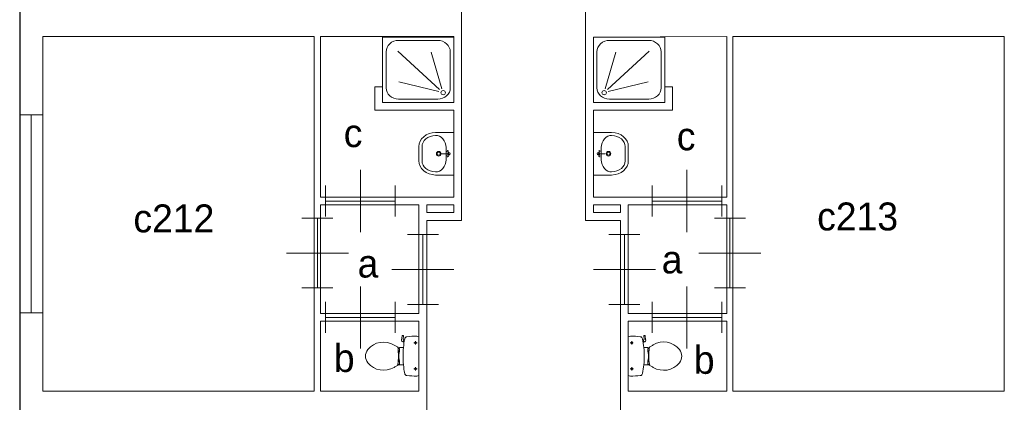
# Model space of a CAD drawing. Header units: millimetres. Extents: x -17 to 226, y -19 to 65.
# Tile 3 of 62: x 0 to 13, y 17 to 22. Entities that reach past the tile are written whole.
import ezdxf
from ezdxf.enums import TextEntityAlignment as Align

# ---------------------------------------------------------------- set-up
doc = ezdxf.new("R2010")
doc.units = ezdxf.units.MM
for name, color, linetype in [('BINNENMUUR', 7, 'Continuous'), ('BOUWKUNDE', 7, 'Continuous'), ('BUITENMUUR', 7, 'Continuous'), ('EILAND', 7, 'Continuous'), ('LABEL', 7, 'Continuous'), ('SANITAIR', 7, 'Continuous')]:
    doc.layers.add(name, color=color, linetype=linetype)
doc.styles.add('dgn000', font='dgn000.shx')

# ---------------------------------------------------------------- blocks, each defined once
blk = doc.blocks.new('TOIL2B41')
at = {"layer": 'SANITAIR', "color": 1, "linetype": 'Continuous', "lineweight": 0}
for p, q in [((-0.216, 0.268), (-0.224, 0.216)), ((-0.204, 0.27), (-0.21, 0.272)), ((-0.205, 0.228), (-0.2, 0.265)), ((0, 0.254), (0, -0.242)), ((-0.192, 0.184), (-0.206, 0.189)), ((-0.202, 0.187), (-0.196, 0.216)), ((-0.197, 0.217), (-0.187, 0.214)), ((-0.065, 0.179), (-0.025, 0.179)), ((-0.045, 0.199), (-0.045, 0.158)), ((-0.27, 0.107), (-0.25, 0.107)), ((-0.25, 0.073), (-0.267, 0.073)), ((-0.25, 0.063), (-0.266, 0.063)), ((-0.26, -0.029), (-0.26, 0.041)), ((-0.255, 0.041), (-0.26, 0.041)), ((-0.255, 0.063), (-0.255, 0.041)), ((-0.25, 0.107), (-0.25, 0.063)), ((-0.23, 0.117), (-0.2, 0.117)), ((-0.271, -0.095), (-0.25, -0.095)), ((-0.25, -0.061), (-0.268, -0.061)), ((-0.25, -0.051), (-0.267, -0.051)), ((-0.255, -0.029), (-0.26, -0.029)), ((-0.255, -0.051), (-0.255, -0.029)), ((-0.25, -0.095), (-0.25, -0.051)), ((-0.2, -0.105), (-0.23, -0.105)), ((-0.066, -0.157), (-0.024, -0.157)), ((-0.045, -0.137), (-0.045, -0.178))]:
    blk.add_line(p, q, dxfattribs=at)
at = {"layer": 'SANITAIR', "color": 1, "linetype": 'Continuous', "lineweight": 0, "flags": 128}
for points in [[(-0.217, 0.268, -0.451842), (-0.21, 0.272)], [(-0.204, 0.271, -0.371321), (-0.2, 0.265)], [(-0.184, 0.23, -0.329382), (-0.155, 0.257)], [(-0.155, 0.257, -0.02771), (-0.028, 0.264)], [(-0.028, 0.264, -0.172952), (0, 0.254)], [(-0.66, 0.091, -0.373743), (-0.321, 0.15)], [(-0.321, 0.15, -0.012002), (-0.303, 0.139)], [(-0.231, 0.117, -0.14875), (-0.303, 0.139)], [(-0.207, 0.189, -0.376626), (-0.224, 0.217)], [(-0.197, 0.217, -0.390563), (-0.205, 0.228)], [(-0.2, 0.117, -0.023676), (-0.184, 0.23)], [(-0.66, -0.079, -0.355306), (-0.66, 0.091)], [(-0.278, 0.121, -0.205811), (-0.27, 0.107)], [(-0.27, 0.107, -0.055188), (-0.272, -0.097)], [(-0.2, -0.104, -0.046301), (-0.2, 0.117)], [(-0.321, -0.138, -0.373743), (-0.66, -0.079)], [(-0.303, -0.127, -0.012002), (-0.321, -0.138)], [(-0.303, -0.127, -0.14875), (-0.231, -0.105)], [(-0.272, -0.097, -0.201836), (-0.28, -0.11)], [(-0.184, -0.217, -0.0236), (-0.2, -0.105)], [(-0.155, -0.244, -0.329555), (-0.184, -0.217)], [(-0.028, -0.251, -0.027631), (-0.155, -0.244)], [(0, -0.242, -0.172952), (-0.028, -0.251)]]:
    blk.add_lwpolyline(points, format="xyb", dxfattribs=at)
at = {"layer": 'SANITAIR', "color": 1, "linetype": 'Continuous', "lineweight": 0}
for centre in [(-0.045, 0.179), (-0.045, -0.157)]:
    blk.add_circle(centre, 0.012, dxfattribs=at)
blk = doc.blocks.new('DGN_COMPLEXSHAPE80')
at = {"layer": 'SANITAIR', "color": 1, "linetype": 'Continuous', "lineweight": 0}
for p, q in [((5.19, 20.252), (5.19, 20.251)), ((5.19, 20.251), (5.19, 20.069)), ((5.19, 20.069), (5.19, 20.068))]:
    blk.add_line(p, q, dxfattribs=at)
for centre, major_axis, start_param, end_param in [((5.37, 20.256), (-0.18, -0.002), 4.727929, 6.29872), ((5.37, 20.064), (0.18, -0.002), 3.126058, 4.696849)]:
    blk.add_ellipse(centre, major_axis=major_axis, ratio=0.771034, start_param=start_param, end_param=end_param, dxfattribs=at)
blk = doc.blocks.new('DGN_COMPLEXSHAPE81')
at = {"layer": 'SANITAIR', "color": 1, "linetype": 'Continuous', "lineweight": 0}
for p, q in [((5.365, 20.435), (5.365, 20.435)), ((5.365, 20.435), (5.6, 20.435)), ((5.6, 20.435), (5.6, 19.885)), ((5.15, 20.069), (5.15, 20.251)), ((5.15, 20.251), (5.15, 20.251)), ((5.15, 20.069), (5.15, 20.069)), ((5.6, 19.885), (5.365, 19.885)), ((5.365, 19.885), (5.365, 19.885))]:
    blk.add_line(p, q, dxfattribs=at)
for centre, major_axis, start_param, end_param in [((5.37, 20.256), (0.22, 0.002), 1.586223, 3.157014), ((5.37, 20.064), (0.22, -0.002), 3.126171, 4.696962)]:
    blk.add_ellipse(centre, major_axis=major_axis, ratio=0.812595, start_param=start_param, end_param=end_param, dxfattribs=at)
blk = doc.blocks.new('WASTB40')
at = {"layer": 'SANITAIR', "color": 1, "linetype": 'Continuous', "lineweight": 0}
for p, q in [((-0.065, 0), (-0.153, 0)), ((-0.1, -0.079), (-0.1, 0.079)), ((-0.064, 0.037), (-0.089, 0.029)), ((-0.065, 0), (-0.082, 0.045)), ((-0.065, 0), (-0.082, -0.045)), ((-0.064, -0.037), (-0.089, -0.029))]:
    blk.add_line(p, q, dxfattribs=at)
for centre, radius in [((-0.195, 0), 0.03), ((-0.195, 0), 0.02), ((-0.065, 0), 0.0175)]:
    blk.add_circle(centre, radius, dxfattribs=at)
for centre, major_axis, start_param, end_param in [((-0.21, 0.096), (0.04, -0.136), 1.224555, 2.997882), ((-0.21, -0.096), (0.04, 0.136), 3.285304, 5.05863)]:
    blk.add_ellipse(centre, major_axis=major_axis, ratio=0.751905, start_param=start_param, end_param=end_param, dxfattribs=at)
for name in ['DGN_COMPLEXSHAPE81', 'DGN_COMPLEXSHAPE80']:
    blk.add_blockref(name, (-5.6, -20.16), dxfattribs=at)
blk = doc.blocks.new('DOUCHE42')
at = {"layer": 'SANITAIR', "color": 1, "linetype": 'Continuous', "lineweight": 0}
for p, q in [((-0.207, 0.801), (-0.713, 0.801)), ((-0.874, 0.653), (-0.874, 0.19)), ((-0.721, 0.661), (-0.183, 0.168)), ((-0.153, 0.176), (-0.291, 0.649)), ((-0.046, 0.19), (-0.046, 0.653)), ((-0.192, 0.14), (-0.708, 0.266)), ((-0.713, 0.042), (-0.207, 0.042))]:
    blk.add_line(p, q, dxfattribs=at)
at = {"layer": 'SANITAIR', "color": 1, "linetype": 'Continuous', "lineweight": 0, "flags": 128}
blk.add_lwpolyline([(0, 0.843), (0, 0), (-0.92, 0), (-0.92, 0.843), (0, 0.843)], dxfattribs=at)
at = {"layer": 'SANITAIR', "color": 1, "linetype": 'Continuous', "lineweight": 0}
for centre, major_axis, start_param, end_param in [((-0.713, 0.653), (0.161, 0), 1.570796, 3.141593), ((-0.207, 0.653), (0.161, 0), 0, 1.570796), ((-0.713, 0.19), (-0.161, 0), 0, 1.570796), ((-0.207, 0.19), (-0.161, 0), 1.570796, 3.141593)]:
    blk.add_ellipse(centre, major_axis=major_axis, ratio=0.916304, start_param=start_param, end_param=end_param, dxfattribs=at)
blk.add_ellipse((-0.138, 0.126), major_axis=(-0.029, 0), ratio=0.916304, dxfattribs=at)
blk = doc.blocks.new('TOIL2B46')
at = {"layer": 'SANITAIR', "color": 1, "linetype": 'Continuous', "lineweight": 0}
for p, q in [((0, 0.254), (0, -0.242)), ((0.205, 0.228), (0.2, 0.265)), ((0.204, 0.27), (0.21, 0.272)), ((0.216, 0.268), (0.224, 0.216)), ((0.065, 0.179), (0.025, 0.179)), ((0.045, 0.199), (0.045, 0.158)), ((0.197, 0.217), (0.187, 0.214)), ((0.192, 0.184), (0.206, 0.189)), ((0.202, 0.187), (0.196, 0.216)), ((0.23, 0.117), (0.2, 0.117)), ((0.25, 0.107), (0.25, 0.063)), ((0.27, 0.107), (0.25, 0.107)), ((0.25, 0.073), (0.267, 0.073)), ((0.25, 0.063), (0.266, 0.063)), ((0.255, 0.063), (0.255, 0.041)), ((0.255, 0.041), (0.26, 0.041)), ((0.26, -0.029), (0.26, 0.041)), ((0.2, -0.105), (0.23, -0.105)), ((0.25, -0.095), (0.25, -0.051)), ((0.25, -0.051), (0.267, -0.051)), ((0.25, -0.061), (0.268, -0.061)), ((0.271, -0.095), (0.25, -0.095)), ((0.255, -0.051), (0.255, -0.029)), ((0.255, -0.029), (0.26, -0.029)), ((0.066, -0.157), (0.024, -0.157)), ((0.045, -0.137), (0.045, -0.178))]:
    blk.add_line(p, q, dxfattribs=at)
for centre in [(0.045, 0.179), (0.045, -0.157)]:
    blk.add_circle(centre, 0.012, dxfattribs=at)
for centre, radius, start, end in [((0.027, 0.22), 0.0434, 88.9808, 128.2302), ((0.028, -0.886), 1.15, 83.6509, 90), ((0.151, 0.223), 0.0335, 10.7271, 83.6509), ((0.205, 0.266), 0.005, 105.7398, 187.2238), ((0.212, 0.268), 0.005, 8.4779, 105.7398), ((-0.995, 0.006), 1.2, 5.3019, 10.7271), ((0.195, 0.227), 0.01, 281.8886, 7.2238), ((0.2, 0.213), 0.025, 285.9272, 8.4779), ((0.231, 0.246), 0.129, 270, 303.8429), ((0.553, -0.235), 0.45, 121.0923, 123.8429), ((0.456, -0.074), 0.263, 39.1208, 121.0923), ((-0.992, 0.006), 1.198, 354.6981, 5.3019), ((1.191, 0.015), 0.926, 174.3005, 186.9358), ((0.29, 0.105), 0.02, 127.7817, 174.3005), ((0.555, 0.006), 0.135, 320.8792, 39.1208), ((-0.995, 0.006), 1.2, 349.2904, 354.6981), ((0.231, -0.234), 0.129, 56.1571, 90), ((0.292, -0.094), 0.02, 186.9358, 232.58), ((0.553, 0.247), 0.45, 236.1571, 238.9077), ((0.456, 0.087), 0.263, 238.9077, 320.8792), ((0.027, -0.208), 0.0434, 231.7698, 271.0192), ((0.028, 0.899), 1.15, 270, 276.3309), ((0.151, -0.211), 0.034, 276.3309, 349.2904)]:
    blk.add_arc(centre, radius, start, end, dxfattribs=at)
blk = doc.blocks.new('DGN_COMPLEXSHAPE90')
at = {"layer": 'SANITAIR', "color": 1, "linetype": 'Continuous', "lineweight": 0}
for p, q in [((7.81, 20.252), (7.81, 20.251)), ((7.81, 20.251), (7.81, 20.069)), ((7.81, 20.069), (7.81, 20.068))]:
    blk.add_line(p, q, dxfattribs=at)
for centre, major_axis, start_param, end_param in [((7.63, 20.256), (0.18, -0.002), 6.267651, 7.838442), ((7.63, 20.064), (-0.18, -0.002), 1.586336, 3.157127)]:
    blk.add_ellipse(centre, major_axis=major_axis, ratio=0.771034, start_param=start_param, end_param=end_param, dxfattribs=at)
blk = doc.blocks.new('DGN_COMPLEXSHAPE91')
at = {"layer": 'SANITAIR', "color": 1, "linetype": 'Continuous', "lineweight": 0}
for p, q in [((7.635, 20.435), (7.4, 20.435)), ((7.4, 20.435), (7.4, 19.885)), ((7.635, 20.435), (7.635, 20.435)), ((7.85, 20.069), (7.85, 20.251)), ((7.85, 20.251), (7.85, 20.251)), ((7.85, 20.069), (7.85, 20.069)), ((7.4, 19.885), (7.635, 19.885)), ((7.635, 19.885), (7.635, 19.885))]:
    blk.add_line(p, q, dxfattribs=at)
for centre, major_axis, start_param, end_param in [((7.63, 20.256), (-0.22, 0.002), 3.126171, 4.696962), ((7.63, 20.064), (-0.22, -0.002), 1.586223, 3.157014)]:
    blk.add_ellipse(centre, major_axis=major_axis, ratio=0.812595, start_param=start_param, end_param=end_param, dxfattribs=at)
blk = doc.blocks.new('WASTB45')
at = {"layer": 'SANITAIR', "color": 1, "linetype": 'Continuous', "lineweight": 0}
for p, q in [((0.064, 0.037), (0.089, 0.029)), ((0.065, 0), (0.082, 0.045)), ((0.065, 0), (0.153, 0)), ((0.065, 0), (0.082, -0.045)), ((0.1, -0.079), (0.1, 0.079)), ((0.064, -0.037), (0.089, -0.029))]:
    blk.add_line(p, q, dxfattribs=at)
for centre, radius in [((0.065, 0), 0.0175), ((0.195, 0), 0.03), ((0.195, 0), 0.02)]:
    blk.add_circle(centre, radius, dxfattribs=at)
for centre, major_axis, start_param, end_param in [((0.21, 0.096), (-0.04, -0.136), 3.285304, 5.05863), ((0.21, -0.096), (-0.04, 0.136), 1.224555, 2.997882)]:
    blk.add_ellipse(centre, major_axis=major_axis, ratio=0.751905, start_param=start_param, end_param=end_param, dxfattribs=at)
for name in ['DGN_COMPLEXSHAPE91', 'DGN_COMPLEXSHAPE90']:
    blk.add_blockref(name, (-7.4, -20.16), dxfattribs=at)
blk = doc.blocks.new('DOUCHE47')
at = {"layer": 'SANITAIR', "color": 1, "linetype": 'Continuous', "lineweight": 0}
for p, q in [((0.207, 0.801), (0.713, 0.801)), ((0.046, 0.19), (0.046, 0.653)), ((0.153, 0.176), (0.291, 0.649)), ((0.721, 0.661), (0.183, 0.168)), ((0.874, 0.653), (0.874, 0.19)), ((0.192, 0.14), (0.708, 0.266)), ((0.713, 0.042), (0.207, 0.042))]:
    blk.add_line(p, q, dxfattribs=at)
at = {"layer": 'SANITAIR', "color": 1, "linetype": 'Continuous', "lineweight": 0, "flags": 128}
blk.add_lwpolyline([(0, 0.843), (0, 0), (0.92, 0), (0.92, 0.843), (0, 0.843)], dxfattribs=at)
at = {"layer": 'SANITAIR', "color": 1, "linetype": 'Continuous', "lineweight": 0}
for centre, major_axis, start_param, end_param in [((0.207, 0.653), (0.161, 0), 1.570796, 3.141593), ((0.713, 0.653), (0.161, 0), 0, 1.570796), ((0.207, 0.19), (-0.161, 0), 0, 1.570796), ((0.713, 0.19), (0.161, 0), 4.712389, 6.283185)]:
    blk.add_ellipse(centre, major_axis=major_axis, ratio=0.916304, start_param=start_param, end_param=end_param, dxfattribs=at)
blk.add_ellipse((0.138, 0.126), major_axis=(-0.029, 0), ratio=0.916304, dxfattribs=at)
blk = doc.blocks.new('20220')
at = {"layer": 'BOUWKUNDE', "color": 1, "linetype": 'Continuous', "lineweight": 0}
for p, q in [((-0.2, 0), (0.2, 0)), ((0, 0), (0, -0.9)), ((-0.4, -0.45), (0, -0.45)), ((0, -0.45), (0.4, -0.45)), ((-0.2, -0.9), (0.2, -0.9))]:
    blk.add_line(p, q, dxfattribs=at)
blk = doc.blocks.new('20221')
at = {"layer": 'BOUWKUNDE', "color": 1, "linetype": 'Continuous', "lineweight": 0}
for p, q in [((0.45, 0), (0.45, 0.4)), ((0, -0.2), (0, 0.2)), ((0.9, -0.2), (0.9, 0.2)), ((0, 0), (0.9, 0)), ((0.45, -0.4), (0.45, 0))]:
    blk.add_line(p, q, dxfattribs=at)
blk = doc.blocks.new('20222')
at = {"layer": 'BOUWKUNDE', "color": 1, "linetype": 'Continuous', "lineweight": 0}
for p, q in [((-0.2, 0), (0.2, 0)), ((0, 0), (0, -0.9)), ((-0.4, -0.45), (0, -0.45)), ((0, -0.45), (0.4, -0.45)), ((-0.2, -0.9), (0.2, -0.9))]:
    blk.add_line(p, q, dxfattribs=at)
blk = doc.blocks.new('20223')
at = {"layer": 'BOUWKUNDE', "color": 1, "linetype": 'Continuous', "lineweight": 0}
for p, q in [((0.45, 0), (0.45, 0.4)), ((0, -0.2), (0, 0.2)), ((0.9, -0.2), (0.9, 0.2)), ((0, 0), (0.9, 0)), ((0.45, -0.4), (0.45, 0))]:
    blk.add_line(p, q, dxfattribs=at)
blk = doc.blocks.new('20240')
at = {"layer": 'BOUWKUNDE', "color": 1, "linetype": 'Continuous', "lineweight": 0}
for p, q in [((0.45, 0), (0.45, 0.4)), ((0, -0.2), (0, 0.2)), ((0.9, -0.2), (0.9, 0.2)), ((0, 0), (0.9, 0)), ((0.45, -0.4), (0.45, 0))]:
    blk.add_line(p, q, dxfattribs=at)
at = {"layer": 'BOUWKUNDE', "color": 1, "linetype": 'Continuous', "lineweight": 0, "style": 'dgn000', "flags": 1}
for tag in ['type', 'soort']:
    blk.add_attdef(tag, (9.056, 29.15), '', height=0.36, dxfattribs=at)
blk = doc.blocks.new('20241')
at = {"layer": 'BOUWKUNDE', "color": 1, "linetype": 'Continuous', "lineweight": 0}
for p, q in [((-0.2, 0), (0.2, 0)), ((0, 0), (0, -0.9)), ((-0.4, -0.45), (0, -0.45)), ((0, -0.45), (0.4, -0.45)), ((-0.2, -0.9), (0.2, -0.9))]:
    blk.add_line(p, q, dxfattribs=at)
blk = doc.blocks.new('20242')
at = {"layer": 'BOUWKUNDE', "color": 1, "linetype": 'Continuous', "lineweight": 0}
for p, q in [((0.45, 0), (0.45, 0.4)), ((0, -0.2), (0, 0.2)), ((0.9, -0.2), (0.9, 0.2)), ((0, 0), (0.9, 0)), ((0.45, -0.4), (0.45, 0))]:
    blk.add_line(p, q, dxfattribs=at)
blk = doc.blocks.new('20243')
at = {"layer": 'BOUWKUNDE', "color": 1, "linetype": 'Continuous', "lineweight": 0}
for p, q in [((-0.2, 0), (0.2, 0)), ((0, 0), (0, -0.9)), ((-0.4, -0.45), (0, -0.45)), ((0, -0.45), (0.4, -0.45)), ((-0.2, -0.9), (0.2, -0.9))]:
    blk.add_line(p, q, dxfattribs=at)
blk = doc.blocks.new('2045')
at = {"layer": 'BOUWKUNDE', "color": 1, "linetype": 'Continuous', "lineweight": 0}
for p, q in [((-0.15, 0), (0.15, 0)), ((0, 0), (0, -2.55)), ((-0.15, -2.55), (0.15, -2.55))]:
    blk.add_line(p, q, dxfattribs=at)
blk = doc.blocks.new('AnonymousCell')
at = {"layer": 'BUITENMUUR', "color": 1, "linetype": 'Continuous', "lineweight": 30, "flags": 128}
blk.add_lwpolyline([(-24.8, -22.985), (26, -22.985), (26, 15.785), (24.8, 15.785), (24.8, 22.985), (-26, 22.985), (-26, -15.785), (-24.8, -15.785), (-24.8, -22.985)], dxfattribs=at)
at = {"layer": 'EILAND', "color": 1, "linetype": 'Continuous', "lineweight": 13, "flags": 128}
for points in [[(-20.75, -3.485), (-20.4, -3.485), (-20.4, -3.585), (-20.75, -3.585), (-20.75, -3.485)], [(-18.25, -3.485), (-18.6, -3.485), (-18.6, -3.585), (-18.25, -3.585), (-18.25, -3.485)]]:
    blk.add_lwpolyline(points, dxfattribs=at)

msp = doc.modelspace()

# ---------------------------------------------------------------- linework, layer by layer
at = {"layer": 'BINNENMUUR', "color": 1, "linetype": 'Continuous', "lineweight": 13, "flags": 128}
for points in [[(5.7, 30.128), (7.3, 30.128), (7.3, 28.9), (7.75, 28.9), (7.75, 24.27), (7.3, 24.27), (7.3, 19.3), (7.75, 19.3), (7.75, 14.67), (7.3, 14.67), (7.3, 13.473), (5.7, 13.473), (5.7, 14.67), (5.25, 14.67), (5.25, 19.3), (5.7, 19.3), (5.7, 24.27), (5.25, 24.27), (5.25, 28.9), (5.7, 28.9), (5.7, 30.128)], [(0.3, 21.67), (3.8, 21.67), (3.8, 17.1), (0.3, 17.1), (0.3, 21.67)], [(3.88, 21.67), (5.6, 21.67), (5.6, 20.82), (4.68, 20.82), (4.68, 21.02), (4.58, 21.02), (4.58, 20.72), (5.6, 20.72), (5.6, 19.6), (3.88, 19.6), (3.88, 21.67)], [(9.12, 21.67), (7.4, 21.663), (7.4, 20.82), (8.32, 20.82), (8.32, 21.02), (8.419, 21.02), (8.42, 20.72), (7.4, 20.72), (7.4, 19.6), (9.12, 19.6), (9.12, 21.67)], [(12.7, 21.67), (9.2, 21.67), (9.2, 17.1), (12.7, 17.1), (12.7, 21.67)], [(3.88, 19.5), (5.15, 19.5), (5.15, 18.1), (3.88, 18.1), (3.88, 19.5)], [(7.85, 19.5), (9.12, 19.5), (9.12, 18.1), (7.85, 18.1), (7.85, 19.5)], [(3.88, 18), (5.15, 18), (5.15, 17.1), (3.88, 17.1), (3.88, 18)], [(7.85, 18), (9.12, 18), (9.12, 17.1), (7.85, 17.1), (7.85, 18)]]:
    msp.add_lwpolyline(points, dxfattribs=at)

# ---------------------------------------------------------------- block references
at = {"color": 1, "linetype": 'Continuous', "lineweight": 0}
for name, p in [('DOUCHE42', (5.6, 20.82)), ('DOUCHE47', (7.4, 20.82)), ('2045', (0.15, 20.66)), ('WASTB40', (5.6, 20.16)), ('WASTB45', (7.4, 20.16)), ('20221', (3.944, 19.55)), ('20240', (8.156, 19.55)), ('20220', (3.84, 19.33)), ('20241', (9.16, 19.33)), ('20222', (5.2, 19.118)), ('20243', (7.8, 19.118)), ('20223', (3.944, 18.05)), ('20242', (8.156, 18.05)), ('TOIL2B41', (5.15, 17.544)), ('TOIL2B46', (7.85, 17.544))]:
    msp.add_blockref(name, p, dxfattribs=at)
at = {"layer": 'BUITENMUUR', "color": 1, "linetype": 'Continuous', "lineweight": 30}
msp.add_blockref('AnonymousCell', (26, 22.985), dxfattribs=at)

# ---------------------------------------------------------------- texts
at = {"layer": 'LABEL', "color": 1, "linetype": 'Continuous', "lineweight": 0, "style": 'dgn000'}
for s, p in [('c', (4.18, 20.425)), ('c', (8.476, 20.384)), ('c212', (1.467, 19.326)), ('c213', (10.286, 19.351)), ('a', (4.359, 18.744)), ('a', (8.281, 18.797)), ('b', (4.052, 17.527)), ('b', (8.695, 17.503))]:
    msp.add_text(s, height=0.36, dxfattribs=at).set_placement(p, align=Align.MIDDLE_LEFT)

doc.saveas('drawing.dxf')
